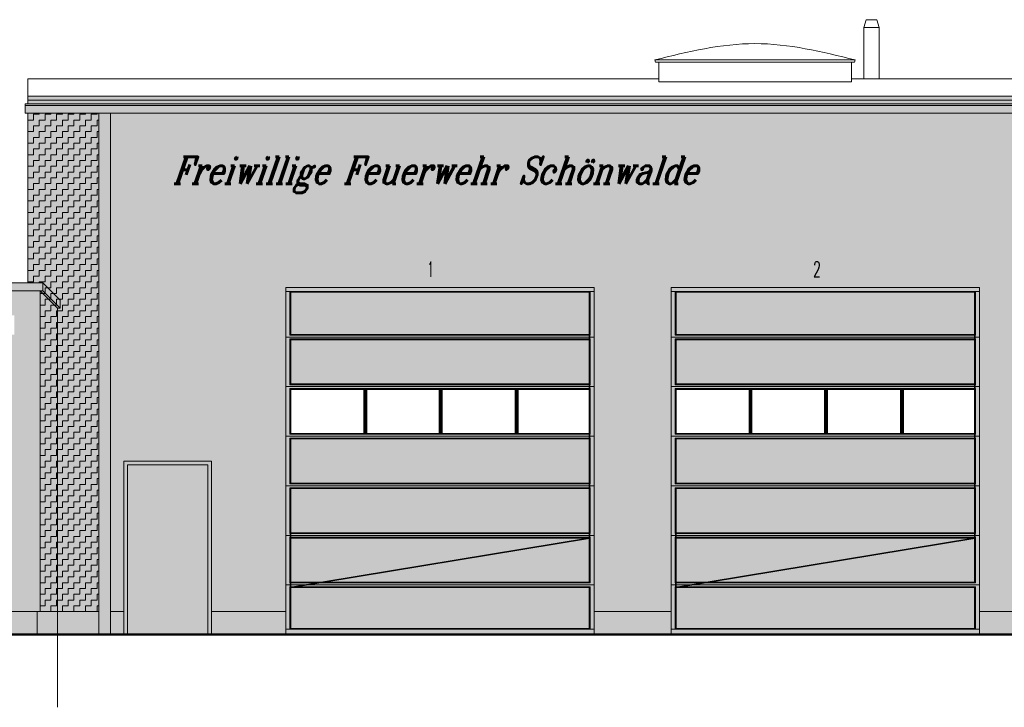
# Model space of a CAD drawing. Header units: metres. Extents: x 1169 to 1496, y -112 to 50.
# Tile 196 of 256: x 1467 to 1480, y -43 to -34. Entities that reach past the tile are written whole.
import ezdxf

# ---------------------------------------------------------------- set-up
doc = ezdxf.new("R2010")
doc.units = ezdxf.units.M
doc.header["$XCLIPFRAME"] = 2
doc.linetypes.add('AUSGEZOGEN', pattern=[0])
for name, color, linetype, lineweight in [('XR$5$Ansicht', 1, 'AUSGEZOGEN', 50), ('XR$5$Design', 4, 'AUSGEZOGEN', 13), ('XR$5$Filling', 4, 'AUSGEZOGEN', 13), ('XR$5$Muster', 4, 'AUSGEZOGEN', 13), ('XR$5$Schraffur', 4, 'AUSGEZOGEN', 13), ('XR$5$STANDARD_1', 7, 'AUSGEZOGEN', 25), ('XR$5$Wegeflächen', 4, 'AUSGEZOGEN', 13)]:
    doc.layers.add(name, color=color, linetype=linetype, lineweight=lineweight)
doc.styles.add('ROMANC', font='romanc__.ttf')
picture_1 = doc.add_image_def('image1.tif', size_in_pixel=(512, 512))
picture_2 = doc.add_image_def('image2.jpg', size_in_pixel=(510, 510))
pattern_1 = [(90, (-0.15, 0.15), (-0.075, 0.075), [0.075, -0.075]), (180, (-0.15, 0.15), (-0.075, -0.075), [0.075, -0.075])]

msp = doc.modelspace()

# ---------------------------------------------------------------- hatches: boundary and pattern name
at = {"layer": 'XR$5$Filling', "linetype": 'AUSGEZOGEN', "lineweight": 13, "transparency": 33554687}
h = msp.add_hatch(dxfattribs=at)
h.set_pattern_fill('MUSTER', color=52, scale=0.075, angle=90, style=0, pattern_type=2)
h.set_pattern_definition(pattern_1)
h.paths.add_polyline_path([(1467.5254, -35.4617), (1467.5254, -37.6635), (1467.7198, -37.6635), (1467.7198, -37.7635), (1467.6854, -37.7635), (1467.6854, -41.9227), (1468.4469, -41.9227), (1468.4469, -35.4617)], flags=0)
h = msp.add_hatch(dxfattribs=at)
h.set_pattern_fill('MUSTER', color=52, scale=0.075, angle=90, style=0, pattern_type=2)
h.set_pattern_definition(pattern_1)
h.paths.add_polyline_path([(1467.5254, -35.4617), (1467.5254, -37.6635), (1467.7198, -37.6635), (1467.7198, -37.7635), (1467.6854, -37.7635), (1467.6854, -41.9227), (1468.4469, -41.9227), (1468.4469, -35.4617)], flags=0)
h = msp.add_hatch(dxfattribs=at)
h.set_pattern_fill('MUSTER', color=52, scale=0.075, angle=90, style=0, pattern_type=2)
h.set_pattern_definition(pattern_1)
h.paths.add_polyline_path([(1470.8754, -37.7227), (1474.8754, -37.7227), (1474.8754, -41.9227), (1475.8754, -41.9227), (1475.8754, -37.7227), (1479.8754, -37.7227), (1479.8754, -41.9227), (1480.8754, -41.9227), (1480.8754, -37.7227), (1484.8754, -37.7227), (1484.8754, -41.9227), (1485.334, -41.9227), (1485.334, -35.4617), (1468.5969, -35.4617), (1468.5969, -41.9227), (1468.7704, -41.9227), (1468.7704, -39.9727), (1469.9104, -39.9727), (1469.9104, -41.9227), (1470.8754, -41.9227)], flags=0)
h = msp.add_hatch(dxfattribs=at)
h.set_pattern_fill('MUSTER', color=52, scale=0.075, angle=90, style=0, pattern_type=2)
h.set_pattern_definition(pattern_1)
h.paths.add_polyline_path([(1470.8754, -37.7227), (1474.8754, -37.7227), (1474.8754, -41.9227), (1475.8754, -41.9227), (1475.8754, -37.7227), (1479.8754, -37.7227), (1479.8754, -41.9227), (1480.8754, -41.9227), (1480.8754, -37.7227), (1484.8754, -37.7227), (1484.8754, -41.9227), (1485.334, -41.9227), (1485.334, -35.4617), (1468.5969, -35.4617), (1468.5969, -41.9227), (1468.7704, -41.9227), (1468.7704, -39.9727), (1469.9104, -39.9727), (1469.9104, -41.9227), (1470.8754, -41.9227)], flags=0)
at = {"layer": 'XR$5$Filling', "linetype": 'AUSGEZOGEN', "lineweight": 200, "transparency": 33554687}
for points in [[(1474.8152, -38.3299), (1474.8152, -37.7829), (1473.8826, -37.7829), (1473.8547, -37.7829), (1472.898, -37.7829), (1472.87, -37.7829), (1472.381, -37.7829), (1470.9356, -37.7829), (1470.9356, -38.33), (1473.8536, -38.33), (1473.8536, -38.3299)], [(1479.8152, -38.3299), (1479.8152, -37.7829), (1478.8826, -37.7829), (1478.8547, -37.7829), (1477.898, -37.7829), (1477.87, -37.7829), (1477.381, -37.7829), (1475.9356, -37.7829), (1475.9356, -38.33), (1478.8536, -38.33), (1478.8536, -38.3299)], [(1472.6612, -38.4), (1470.9356, -38.4), (1470.9356, -38.9729), (1471.8954, -38.9729), (1471.8954, -38.973), (1474.8152, -38.9728), (1474.8152, -38.4), (1473.5654, -38.4), (1473.5654, -38.3999)], [(1477.6612, -38.4), (1475.9356, -38.4), (1475.9356, -38.9729), (1476.8954, -38.9729), (1476.8954, -38.973), (1479.8152, -38.9728), (1479.8152, -38.4), (1478.5654, -38.4), (1478.5654, -38.3999)], [(1474.8152, -39.686), (1472.1638, -39.6859), (1472.382, -39.6859), (1470.9356, -39.6859), (1470.9356, -40.2589), (1471.8955, -40.2589), (1471.8955, -40.2588), (1472.6612, -40.2589), (1474.8152, -40.2589)], [(1479.8152, -39.686), (1477.1638, -39.6859), (1477.382, -39.6859), (1475.9356, -39.6859), (1475.9356, -40.2589), (1476.8955, -40.2589), (1476.8955, -40.2588), (1477.6612, -40.2589), (1479.8152, -40.2589)], [(1472.6612, -40.3289), (1470.9356, -40.3289), (1470.9356, -40.9018), (1471.8954, -40.9018), (1471.8954, -40.9019), (1472.1638, -40.9018), (1472.382, -40.9018), (1472.6612, -40.9018), (1474.8152, -40.9017), (1474.8152, -40.329)], [(1477.6612, -40.3289), (1475.9356, -40.3289), (1475.9356, -40.9018), (1476.8954, -40.9018), (1476.8954, -40.9019), (1477.1638, -40.9018), (1477.382, -40.9018), (1477.6612, -40.9018), (1479.8152, -40.9017), (1479.8152, -40.329)], [(1472.6612, -40.9718), (1470.9356, -40.9718), (1470.9356, -41.5431), (1471.8954, -41.5431), (1471.8954, -41.5431), (1474.8152, -41.543), (1474.8152, -40.9718), (1473.5654, -40.9718), (1473.5654, -40.9718)], [(1477.6612, -40.9718), (1475.9356, -40.9718), (1475.9356, -41.5431), (1476.8954, -41.5431), (1476.8954, -41.5431), (1479.8152, -41.543), (1479.8152, -40.9718), (1478.5654, -40.9718), (1478.5654, -40.9718)], [(1472.6612, -41.6131), (1470.9356, -41.6131), (1470.9356, -42.1428), (1474.8152, -42.1428), (1474.8152, -41.6131), (1473.5137, -41.6131), (1473.5137, -41.613)], [(1477.6612, -41.6131), (1475.9356, -41.6131), (1475.9356, -42.1428), (1479.8152, -42.1428), (1479.8152, -41.6131), (1478.5137, -41.6131), (1478.5137, -41.613)]]:
    msp.add_hatch(color=254, dxfattribs=at).paths.add_polyline_path(points)
at = {"layer": 'XR$5$Muster', "linetype": 'AUSGEZOGEN', "lineweight": 13, "transparency": 33554687}
for color, points in [(9, [(1467.5254, -35.239), (1467.5254, -35.3411), (1486.4054, -35.3411), (1486.4054, -35.239)]), (9, [(1467.7198, -37.7635), (1467.7198, -37.6635), (1440.551, -37.6635), (1440.551, -37.7635)]), (250, [(1467.6854, -41.9227), (1467.6454, -41.9227), (1467.6454, -42.2227), (1467.9099, -42.2227), (1467.9099, -37.988), (1467.9442, -37.988), (1467.9442, -37.8879), (1467.7198, -37.6635), (1467.7198, -37.7635), (1467.7198, -37.7635), (1467.6854, -37.7635), (1467.6854, -37.7635)]), (254, [(1468.8204, -42.2227), (1469.8604, -42.2227), (1469.8604, -40.0227), (1468.8204, -40.0227)])]:
    msp.add_hatch(color=color, dxfattribs=at).paths.add_polyline_path(points)
at = {"layer": 'XR$5$Muster', "linetype": 'AUSGEZOGEN', "lineweight": 13, "true_color": 0x383e42, "transparency": 33554687}
for points in [[(1467.5254, -35.239), (1467.5254, -35.3411), (1486.4054, -35.3411), (1486.4054, -35.239)], [(1467.7198, -37.7635), (1467.7198, -37.6635), (1440.551, -37.6635), (1440.551, -37.7635)]]:
    msp.add_hatch(color=250, dxfattribs=at).paths.add_polyline_path(points)
at = {"layer": 'XR$5$Muster', "linetype": 'AUSGEZOGEN', "lineweight": 25, "true_color": 0x383e42, "transparency": 33554687}
for points in [[(1467.4904, -35.4617), (1486.4404, -35.4617), (1486.4404, -35.3411), (1467.4904, -35.3411)], [(1440.551, -37.7635), (1467.7198, -37.7635), (1467.7198, -37.6635), (1440.551, -37.6635)], [(1468.7704, -42.2227), (1469.9104, -42.2227), (1469.9104, -39.9727), (1468.7704, -39.9727)], [(1467.6454, -41.9227), (1467.6454, -42.2227), (1468.4469, -42.2227), (1468.4469, -41.9227)], [(1468.7704, -41.9227), (1468.5969, -41.9227), (1468.5969, -42.2227), (1468.7704, -42.2227)], [(1470.8754, -42.2227), (1470.8754, -41.9227), (1469.9104, -41.9227), (1469.9104, -42.2227)], [(1474.8754, -42.2227), (1475.8754, -42.2227), (1475.8754, -41.9227), (1474.8754, -41.9227)], [(1480.8754, -42.2227), (1480.8754, -41.9227), (1479.8754, -41.9227), (1479.8754, -42.2227)]]:
    msp.add_hatch(color=250, dxfattribs=at).paths.add_polyline_path(points)
at = {"layer": 'XR$5$Muster', "linetype": 'AUSGEZOGEN', "lineweight": 25, "true_color": 0x7d7a7d, "transparency": 33554687}
for points in [[(1467.5254, -37.6635), (1467.7198, -37.6635), (1467.7198, -37.7635), (1467.7198, -37.7635), (1467.6854, -37.7635), (1467.6854, -37.7635), (1467.6854, -41.9227), (1468.4469, -41.9227), (1468.4469, -35.4617), (1467.5254, -35.4617)], [(1470.8754, -41.9227), (1470.8754, -37.7227), (1474.8754, -37.7227), (1474.8754, -41.9227), (1475.8754, -41.9227), (1475.8754, -37.7227), (1479.8754, -37.7227), (1479.8754, -41.9227), (1480.8754, -41.9227), (1480.8754, -37.7227), (1484.8754, -37.7227), (1484.8754, -41.9227), (1485.334, -41.9227), (1485.334, -35.4617), (1468.5969, -35.4617), (1468.5969, -41.9227), (1468.7704, -41.9227), (1468.7704, -39.9727), (1469.9104, -39.9727), (1469.9104, -41.9227)]]:
    msp.add_hatch(color=8, dxfattribs=at).paths.add_polyline_path(points)
at = {"layer": 'XR$5$Muster', "linetype": 'AUSGEZOGEN', "lineweight": 13, "transparency": 33554687}
h = msp.add_hatch(color=7, dxfattribs=at)
h.set_gradient(color1=(199, 199, 199), color2=(48, 48, 48), one_color=1, name='INVCYLINDER')
h.paths.add_polyline_path([(1468.4469, -42.2227), (1468.5969, -42.2227), (1468.5969, -35.4617), (1468.4469, -35.4617)], flags=0)
h = msp.add_hatch(color=7, dxfattribs=at)
h.set_gradient(color1=(199, 199, 199), color2=(48, 48, 48), one_color=1, name='INVCYLINDER')
h.paths.add_polyline_path([(1468.4469, -42.2227), (1468.5969, -42.2227), (1468.5969, -35.4617), (1468.4469, -35.4617)], flags=0)
at = {"layer": 'XR$5$Muster', "linetype": 'AUSGEZOGEN', "lineweight": 25, "true_color": 0xe1d7c9, "transparency": 33554687}
h = msp.add_hatch(color=254, dxfattribs=at)
h.paths.add_polyline_path([(1465.8204, -41.9227), (1465.8204, -39.9727), (1460.3204, -39.9727), (1460.3204, -39.4227), (1466.9504, -39.4227), (1466.9504, -41.9227), (1467.126, -41.9227), (1467.126, -38.3335), (1467.051, -38.3335), (1467.051, -38.0835), (1467.351, -38.0835), (1467.351, -38.3335), (1467.276, -38.3335), (1467.276, -41.9227), (1467.6854, -41.9227), (1467.6854, -37.7635), (1440.5854, -37.7635), (1440.5854, -41.9227), (1440.9949, -41.9227), (1440.9949, -38.3335), (1440.9199, -38.3335), (1440.9199, -38.0835), (1441.2199, -38.0835), (1441.2199, -38.3335), (1441.1449, -38.3335), (1441.1449, -41.9227), (1454.2984, -41.9227), (1454.2984, -38.3335), (1454.2234, -38.3335), (1454.2234, -38.0835), (1454.5234, -38.0835), (1454.5234, -38.3335), (1454.4484, -38.3335), (1454.4484, -41.9227), (1455.4354, -41.9227), (1455.4354, -39.2877), (1458.9604, -39.2877), (1458.9604, -41.9227)])
h.paths.add_polyline_path([(1446.1954, -41.2227), (1446.1954, -39.9627), (1447.4504, -39.9627), (1447.4504, -41.2227)], flags=16)
h.paths.add_polyline_path([(1449.3254, -39.9627), (1449.3254, -41.2227), (1448.0704, -41.2227), (1448.0704, -39.9627)], flags=16)
h.paths.add_polyline_path([(1452.2004, -39.9627), (1452.2004, -41.2227), (1450.9454, -41.2227), (1450.9454, -39.9627)], flags=16)
h.paths.add_polyline_path([(1454.0754, -39.9627), (1454.0754, -41.2227), (1452.8204, -41.2227), (1452.8204, -39.9627)], flags=16)
h.paths.add_polyline_path([(1444.5754, -39.4227), (1444.5754, -39.9727), (1441.9454, -39.9727), (1441.9454, -39.4227)], flags=16)
at = {"layer": 'XR$5$Muster', "linetype": 'AUSGEZOGEN', "lineweight": 25, "true_color": 0x383e42, "transparency": 33554687}
h = msp.add_hatch(color=250, dxfattribs=at)
h.paths.add_polyline_path([(1474.8754, -42.2227), (1474.8754, -37.7227), (1470.8754, -37.7227), (1470.8754, -42.2227)])
h.paths.add_polyline_path([(1470.9254, -37.7727), (1474.8254, -37.7727), (1474.8254, -38.3401), (1470.9254, -38.3401)], flags=16)
h.paths.add_polyline_path([(1474.8254, -38.9831), (1470.9254, -38.9831), (1470.9254, -38.3898), (1474.8254, -38.3898)], flags=16)
h.paths.add_polyline_path([(1470.9254, -39.0328), (1474.8254, -39.0328), (1474.8254, -39.6261), (1470.9254, -39.6261)], flags=16)
h.paths.add_polyline_path([(1474.8254, -41.6029), (1474.8254, -42.153), (1470.9254, -42.153), (1470.9254, -41.6029)], flags=16)
h.paths.add_polyline_path([(1470.9254, -41.5532), (1470.9254, -40.9617), (1474.8254, -40.9617), (1474.8254, -41.5532)], flags=16)
h.paths.add_polyline_path([(1474.8254, -40.912), (1470.9254, -40.912), (1470.9254, -40.3187), (1474.8254, -40.3187)], flags=16)
h.paths.add_polyline_path([(1474.8254, -40.269), (1470.9254, -40.269), (1470.9254, -39.6757), (1474.8254, -39.6757)], flags=16)
h = msp.add_hatch(color=250, dxfattribs=at)
h.paths.add_polyline_path([(1479.8754, -42.2227), (1479.8754, -37.7227), (1475.8754, -37.7227), (1475.8754, -42.2227)])
h.paths.add_polyline_path([(1475.9254, -37.7727), (1479.8254, -37.7727), (1479.8254, -38.3401), (1475.9254, -38.3401)], flags=16)
h.paths.add_polyline_path([(1479.8254, -38.9831), (1475.9254, -38.9831), (1475.9254, -38.3898), (1479.8254, -38.3898)], flags=16)
h.paths.add_polyline_path([(1475.9254, -39.0328), (1479.8254, -39.0328), (1479.8254, -39.6261), (1475.9254, -39.6261)], flags=16)
h.paths.add_polyline_path([(1479.8254, -41.6029), (1479.8254, -42.153), (1475.9254, -42.153), (1475.9254, -41.6029)], flags=16)
h.paths.add_polyline_path([(1475.9254, -41.5532), (1475.9254, -40.9617), (1479.8254, -40.9617), (1479.8254, -41.5532)], flags=16)
h.paths.add_polyline_path([(1479.8254, -40.912), (1475.9254, -40.912), (1475.9254, -40.3187), (1479.8254, -40.3187)], flags=16)
h.paths.add_polyline_path([(1479.8254, -40.269), (1475.9254, -40.269), (1475.9254, -39.6757), (1479.8254, -39.6757)], flags=16)
at = {"layer": 'XR$5$Muster', "linetype": 'AUSGEZOGEN', "lineweight": 25, "true_color": 0xa48f7a, "transparency": 33554687}
msp.add_hatch(color=252, dxfattribs=at).paths.add_polyline_path([(1467.6454, -42.2227), (1467.6454, -41.9227), (1467.276, -41.9227), (1467.276, -42.2227)])

# ---------------------------------------------------------------- linework, layer by layer
at = {"layer": 'XR$5$Ansicht', "color": 4, "linetype": 'AUSGEZOGEN', "lineweight": 13, "transparency": 33554687}
for p, q in [((1478.4036, -34.2492), (1478.3736, -34.3492)), ((1478.5736, -34.3492), (1478.3736, -34.3492)), ((1478.3736, -35.0168), (1478.3736, -34.3492)), ((1478.5436, -34.2492), (1478.4036, -34.2492)), ((1478.5436, -34.2492), (1478.5736, -34.3492)), ((1478.5736, -35.0168), (1478.5736, -34.3492)), ((1475.6632, -34.7709), (1475.6703, -34.8)), ((1478.2605, -34.7709), (1475.6632, -34.7709)), ((1478.2533, -34.8), (1475.6703, -34.8)), ((1475.7154, -34.8), (1475.7154, -35.0547)), ((1478.2154, -34.8), (1478.2154, -35.0547)), ((1478.2605, -34.7708), (1478.2534, -34.8)), ((1475.7154, -35.0168), (1467.5254, -35.0168)), ((1467.5254, -35.0168), (1467.5254, -35.3411)), ((1475.7154, -35.0168), (1467.5254, -35.0168)), ((1478.2154, -35.0547), (1475.7154, -35.0547)), ((1486.4054, -35.0168), (1478.2154, -35.0168)), ((1486.4054, -35.239), (1467.5254, -35.239)), ((1486.4404, -35.3411), (1467.4904, -35.3411)), ((1467.4904, -35.3411), (1467.4904, -35.4617)), ((1486.4404, -35.3622), (1467.4904, -35.3622)), ((1486.4054, -35.2918), (1467.5254, -35.2918)), ((1486.4404, -35.4617), (1467.4904, -35.4617)), ((1467.5254, -35.4617), (1467.5254, -37.6635)), ((1468.4469, -42.2227), (1468.4469, -35.4617)), ((1468.5969, -42.2227), (1468.5969, -35.4617)), ((1467.7198, -37.6635), (1440.551, -37.6635)), ((1467.7198, -37.6635), (1467.7198, -37.7635)), ((1440.551, -37.7635), (1467.7198, -37.7635)), ((1467.6854, -41.9227), (1467.6854, -37.7635)), ((1474.8754, -37.7227), (1470.8754, -37.7227)), ((1470.8754, -37.7227), (1470.8754, -42.2227)), ((1474.8754, -37.7227), (1474.8754, -42.2227)), ((1479.8754, -37.7227), (1475.8754, -37.7227)), ((1475.8754, -37.7227), (1475.8754, -42.2227)), ((1479.8754, -37.7227), (1479.8754, -42.2227)), ((1468.7704, -42.2227), (1468.7704, -39.9727)), ((1468.7704, -39.9727), (1469.9104, -39.9727)), ((1469.9104, -42.2227), (1469.9104, -39.9727)), ((1468.8204, -42.2227), (1468.8204, -40.0227)), ((1468.8204, -40.0227), (1469.8604, -40.0227)), ((1469.8604, -42.2227), (1469.8604, -40.0227)), ((1467.6854, -41.9227), (1467.276, -41.9227)), ((1467.6454, -41.9227), (1467.6454, -42.2227)), ((1467.6854, -41.9227), (1468.4469, -41.9227)), ((1468.5969, -41.9227), (1468.7704, -41.9227)), ((1469.9104, -41.9227), (1470.8754, -41.9227)), ((1474.8754, -41.9227), (1475.8754, -41.9227)), ((1479.8754, -41.9227), (1480.8754, -41.9227))]:
    msp.add_line(p, q, dxfattribs=at)
at = {"layer": 'XR$5$Ansicht', "color": 35, "linetype": 'AUSGEZOGEN', "lineweight": 13, "transparency": 33554687}
for p, q in [((1467.7198, -37.6635), (1467.9442, -37.8879)), ((1467.6854, -37.7635), (1467.9099, -37.988)), ((1467.7198, -37.7635), (1467.9442, -37.988)), ((1467.9442, -37.988), (1467.9442, -37.8879)), ((1467.9099, -37.988), (1467.9442, -37.988)), ((1467.9099, -37.988), (1467.9099, -43.166))]:
    msp.add_line(p, q, dxfattribs=at)
at = {"layer": 'XR$5$Ansicht', "color": 4, "linetype": 'AUSGEZOGEN', "lineweight": 13, "transparency": 33554687}
for points, start_tangent, end_tangent in [([(1475.6632, -34.7709), (1476.9618, -34.5592), (1478.2605, -34.7708)], (0.9869731, 0.2412877), (0.9869887, -0.2412245)), ([(1475.6703, -34.8), (1475.6705, -34.8)], (0.9713677, 0.237581), (0.9713595, 0.2376147))]:
    msp.add_spline(points, degree=3, dxfattribs=dict(at, start_tangent=start_tangent, end_tangent=end_tangent))
at = {"layer": 'XR$5$Schraffur', "color": 1, "linetype": 'AUSGEZOGEN', "lineweight": 13, "transparency": 33554687}
for p, q in [((1472.382, -37.7727), (1470.8754, -37.7727)), ((1470.9356, -37.7829), (1470.9254, -37.7727)), ((1470.9254, -37.7727), (1470.9254, -38.3401)), ((1470.9356, -37.7829), (1470.9356, -38.33)), ((1474.8152, -37.7829), (1470.9356, -37.7829)), ((1474.8754, -37.7727), (1472.382, -37.7727)), ((1472.869, -37.7829), (1472.382, -37.7829)), ((1473.8536, -37.7829), (1472.899, -37.7829)), ((1474.8152, -37.7829), (1473.8836, -37.7829)), ((1474.8152, -37.7829), (1474.8254, -37.7727)), ((1474.8152, -38.33), (1474.8152, -37.7829)), ((1474.8254, -37.7727), (1474.8254, -38.3401)), ((1477.382, -37.7727), (1475.8754, -37.7727)), ((1475.9356, -37.7829), (1475.9254, -37.7727)), ((1475.9254, -37.7727), (1475.9254, -38.3401)), ((1475.9356, -37.7829), (1475.9356, -38.33)), ((1479.8152, -37.7829), (1475.9356, -37.7829)), ((1479.8754, -37.7727), (1477.382, -37.7727)), ((1477.869, -37.7829), (1477.382, -37.7829)), ((1478.8536, -37.7829), (1477.899, -37.7829)), ((1479.8152, -37.7829), (1478.8836, -37.7829)), ((1479.8152, -37.7829), (1479.8254, -37.7727)), ((1479.8152, -38.33), (1479.8152, -37.7829)), ((1479.8254, -37.7727), (1479.8254, -38.3401)), ((1470.9356, -38.33), (1470.9254, -38.3401)), ((1474.8152, -38.33), (1470.9356, -38.33)), ((1472.869, -38.33), (1471.9189, -38.33)), ((1472.382, -38.33), (1472.1772, -38.33)), ((1472.869, -38.33), (1472.382, -38.33)), ((1473.8536, -38.3299), (1472.899, -38.33)), ((1473.4837, -38.33), (1472.899, -38.33)), ((1473.8536, -38.33), (1473.5654, -38.33)), ((1474.8152, -38.3299), (1473.8836, -38.3299)), ((1474.8153, -38.33), (1473.8836, -38.33)), ((1474.8152, -38.3299), (1474.8254, -38.3401)), ((1475.9356, -38.33), (1475.9254, -38.3401)), ((1479.8152, -38.33), (1475.9356, -38.33)), ((1477.869, -38.33), (1476.9189, -38.33)), ((1477.382, -38.33), (1477.1772, -38.33)), ((1477.869, -38.33), (1477.382, -38.33)), ((1478.8536, -38.3299), (1477.899, -38.33)), ((1478.4837, -38.33), (1477.899, -38.33)), ((1478.8536, -38.33), (1478.5654, -38.33)), ((1479.8152, -38.3299), (1478.8836, -38.3299)), ((1479.8153, -38.33), (1478.8836, -38.33)), ((1479.8152, -38.3299), (1479.8254, -38.3401)), ((1470.8754, -38.365), (1472.382, -38.365)), ((1470.9254, -38.3401), (1472.382, -38.3401)), ((1470.9356, -38.4), (1470.9254, -38.3898)), ((1470.9254, -38.3898), (1472.382, -38.3898)), ((1470.9254, -38.3898), (1470.9254, -38.8469)), ((1470.9254, -38.3898), (1470.9254, -38.6069)), ((1470.9356, -38.4), (1470.9356, -38.5967)), ((1471.8955, -38.4), (1470.9356, -38.4)), ((1470.9356, -38.4), (1470.9356, -38.9729)), ((1474.8154, -38.3999), (1471.8954, -38.4)), ((1472.382, -38.4), (1472.1772, -38.4)), ((1472.382, -38.3401), (1474.8254, -38.3401)), ((1472.382, -38.365), (1474.8754, -38.365)), ((1472.382, -38.3898), (1474.8254, -38.3898)), ((1473.4837, -38.4), (1472.382, -38.4)), ((1474.8153, -38.4), (1473.5654, -38.4)), ((1474.8152, -38.4), (1474.8254, -38.3898)), ((1474.8152, -38.5967), (1474.8152, -38.3999)), ((1474.8152, -38.9729), (1474.8152, -38.4)), ((1474.8254, -38.3898), (1474.8254, -38.8469)), ((1474.8254, -38.3898), (1474.8254, -38.6069)), ((1475.8754, -38.365), (1477.382, -38.365)), ((1475.9254, -38.3401), (1477.382, -38.3401)), ((1475.9356, -38.4), (1475.9254, -38.3898)), ((1475.9254, -38.3898), (1477.382, -38.3898)), ((1475.9254, -38.3898), (1475.9254, -38.8469)), ((1475.9254, -38.3898), (1475.9254, -38.6069)), ((1475.9356, -38.4), (1475.9356, -38.5967)), ((1476.8955, -38.4), (1475.9356, -38.4)), ((1475.9356, -38.4), (1475.9356, -38.9729)), ((1479.8154, -38.3999), (1476.8954, -38.4)), ((1477.382, -38.4), (1477.1772, -38.4)), ((1477.382, -38.3401), (1479.8254, -38.3401)), ((1477.382, -38.365), (1479.8754, -38.365)), ((1477.382, -38.3898), (1479.8254, -38.3898)), ((1478.4837, -38.4), (1477.382, -38.4)), ((1479.8153, -38.4), (1478.5654, -38.4)), ((1479.8152, -38.4), (1479.8254, -38.3898)), ((1479.8152, -38.5967), (1479.8152, -38.3999)), ((1479.8152, -38.9729), (1479.8152, -38.4)), ((1479.8254, -38.3898), (1479.8254, -38.8469)), ((1479.8254, -38.3898), (1479.8254, -38.6069)), ((1470.9254, -38.6566), (1470.9254, -38.9831)), ((1474.8254, -38.6566), (1474.8254, -38.9831)), ((1475.9254, -38.6566), (1475.9254, -38.9831)), ((1479.8254, -38.6566), (1479.8254, -38.9831)), ((1470.8754, -39.0079), (1472.1772, -39.0079)), ((1470.9356, -38.9729), (1470.9254, -38.9831)), ((1470.9254, -38.9831), (1472.1772, -38.9831)), ((1470.9356, -39.043), (1470.9254, -39.0328)), ((1470.9254, -39.0328), (1472.1772, -39.0328)), ((1470.9254, -39.0328), (1470.9254, -39.6261)), ((1471.8954, -38.9729), (1470.9356, -38.9729)), ((1470.9356, -39.0429), (1470.9356, -39.6159)), ((1471.8889, -39.0429), (1470.9356, -39.0429)), ((1471.8889, -39.043), (1471.8889, -39.6159)), ((1474.8153, -38.9728), (1471.8954, -38.973)), ((1471.8991, -39.0328), (1471.8991, -39.6261)), ((1471.9087, -39.0328), (1471.9087, -39.6261)), ((1472.869, -39.0429), (1471.9189, -39.043)), ((1471.9189, -39.043), (1471.9189, -39.6159)), ((1473.4837, -38.9729), (1472.1772, -38.9729)), ((1472.1772, -38.9831), (1474.8254, -38.9831)), ((1472.1772, -39.0079), (1474.8754, -39.0079)), ((1472.1772, -39.0328), (1474.8254, -39.0328)), ((1472.869, -39.0429), (1472.1772, -39.0429)), ((1472.869, -39.0429), (1472.869, -39.6159)), ((1472.8792, -39.0328), (1472.8792, -39.6261)), ((1472.8888, -39.0328), (1472.8888, -39.6261)), ((1472.899, -39.0429), (1472.899, -39.6159)), ((1473.4837, -39.0429), (1472.899, -39.0429)), ((1473.8536, -39.0429), (1472.899, -39.0429)), ((1474.8154, -38.9729), (1473.5137, -38.9729)), ((1473.8536, -39.0429), (1473.5137, -39.0429)), ((1473.8536, -39.0429), (1473.8536, -39.6159)), ((1473.8638, -39.0328), (1473.8638, -39.6261)), ((1473.8734, -39.0328), (1473.8734, -39.6261)), ((1474.8152, -39.0428), (1473.8836, -39.0429)), ((1473.8836, -39.0429), (1473.8836, -39.6159)), ((1474.8153, -39.0429), (1473.8836, -39.0429)), ((1474.8152, -38.9728), (1474.8254, -38.983)), ((1474.8152, -39.043), (1474.8254, -39.0328)), ((1474.8152, -39.6159), (1474.8152, -39.0428)), ((1474.8254, -39.0328), (1474.8254, -39.6261)), ((1475.8754, -39.0079), (1477.1772, -39.0079)), ((1475.9356, -38.9729), (1475.9254, -38.9831)), ((1475.9254, -38.9831), (1477.1772, -38.9831)), ((1475.9356, -39.043), (1475.9254, -39.0328)), ((1475.9254, -39.0328), (1477.1772, -39.0328)), ((1475.9254, -39.0328), (1475.9254, -39.6261)), ((1476.8954, -38.9729), (1475.9356, -38.9729)), ((1475.9356, -39.0429), (1475.9356, -39.6159)), ((1476.8889, -39.0429), (1475.9356, -39.0429)), ((1476.8889, -39.043), (1476.8889, -39.6159)), ((1479.8153, -38.9728), (1476.8954, -38.973)), ((1476.8991, -39.0328), (1476.8991, -39.6261)), ((1476.9087, -39.0328), (1476.9087, -39.6261)), ((1477.869, -39.0429), (1476.9189, -39.043)), ((1476.9189, -39.043), (1476.9189, -39.6159)), ((1478.4837, -38.9729), (1477.1772, -38.9729)), ((1477.1772, -38.9831), (1479.8254, -38.9831)), ((1477.1772, -39.0079), (1479.8754, -39.0079)), ((1477.1772, -39.0328), (1479.8254, -39.0328)), ((1477.869, -39.0429), (1477.1772, -39.0429)), ((1477.869, -39.0429), (1477.869, -39.6159)), ((1477.8792, -39.0328), (1477.8792, -39.6261)), ((1477.8888, -39.0328), (1477.8888, -39.6261)), ((1477.899, -39.0429), (1477.899, -39.6159)), ((1478.4837, -39.0429), (1477.899, -39.0429)), ((1478.8536, -39.0429), (1477.899, -39.0429)), ((1479.8154, -38.9729), (1478.5137, -38.9729)), ((1478.8536, -39.0429), (1478.5137, -39.0429)), ((1478.8536, -39.0429), (1478.8536, -39.6159)), ((1478.8638, -39.0328), (1478.8638, -39.6261)), ((1478.8734, -39.0328), (1478.8734, -39.6261)), ((1479.8152, -39.0428), (1478.8836, -39.0429)), ((1478.8836, -39.0429), (1478.8836, -39.6159)), ((1479.8153, -39.0429), (1478.8836, -39.0429)), ((1479.8152, -38.9728), (1479.8254, -38.983)), ((1479.8152, -39.043), (1479.8254, -39.0328)), ((1479.8152, -39.6159), (1479.8152, -39.0428)), ((1479.8254, -39.0328), (1479.8254, -39.6261)), ((1470.9254, -39.4306), (1470.9254, -39.6209)), ((1470.9356, -39.4407), (1470.9356, -39.6107)), ((1474.8152, -39.6107), (1474.8152, -39.4407)), ((1474.8152, -39.616), (1474.8152, -39.4408)), ((1474.8254, -39.4306), (1474.8254, -39.6209)), ((1475.9254, -39.4306), (1475.9254, -39.6209)), ((1475.9356, -39.4407), (1475.9356, -39.6107)), ((1479.8152, -39.6107), (1479.8152, -39.4407)), ((1479.8152, -39.616), (1479.8152, -39.4408)), ((1479.8254, -39.4306), (1479.8254, -39.6209)), ((1470.9254, -39.5106), (1470.9254, -39.6261)), ((1470.9356, -39.5207), (1470.9356, -39.6159)), ((1474.8254, -39.5106), (1474.8254, -39.6261)), ((1475.9254, -39.5106), (1475.9254, -39.6261)), ((1475.9356, -39.5207), (1475.9356, -39.6159)), ((1479.8254, -39.5106), (1479.8254, -39.6261)), ((1470.8754, -39.6509), (1472.382, -39.6509)), ((1470.9356, -39.6159), (1470.9254, -39.6261)), ((1470.9254, -39.6261), (1472.382, -39.6261)), ((1470.9356, -39.6859), (1470.9254, -39.6757)), ((1470.9254, -39.6757), (1472.382, -39.6757)), ((1470.9254, -39.6757), (1470.9254, -40.269)), ((1471.8889, -39.6159), (1470.9356, -39.6159)), ((1471.8954, -39.6859), (1470.9356, -39.6859)), ((1470.9356, -39.6859), (1470.9356, -40.2589)), ((1474.8152, -39.686), (1471.8954, -39.6859)), ((1472.869, -39.6159), (1471.9189, -39.6159)), ((1472.382, -39.6159), (1472.1772, -39.6159)), ((1472.382, -39.6859), (1472.1772, -39.6859)), ((1472.869, -39.6159), (1472.382, -39.6159)), ((1472.382, -39.6261), (1474.8254, -39.6261)), ((1472.382, -39.6509), (1474.8754, -39.6509)), ((1472.382, -39.6757), (1474.8254, -39.6757)), ((1473.4837, -39.6859), (1472.382, -39.6859)), ((1473.4837, -39.6159), (1472.8989, -39.6159)), ((1473.8537, -39.616), (1472.8989, -39.6159)), ((1473.8536, -39.6159), (1473.5654, -39.6159)), ((1474.8153, -39.6859), (1473.5654, -39.6859)), ((1474.8154, -39.616), (1473.8835, -39.616)), ((1474.8153, -39.6159), (1473.8836, -39.6159)), ((1474.8152, -39.6159), (1474.8254, -39.6261)), ((1474.8152, -39.6859), (1474.8254, -39.6757)), ((1474.8152, -40.2589), (1474.8152, -39.6859)), ((1474.8254, -39.6757), (1474.8254, -40.269)), ((1475.8754, -39.6509), (1477.382, -39.6509)), ((1475.9356, -39.6159), (1475.9254, -39.6261)), ((1475.9254, -39.6261), (1477.382, -39.6261)), ((1475.9356, -39.6859), (1475.9254, -39.6757)), ((1475.9254, -39.6757), (1477.382, -39.6757)), ((1475.9254, -39.6757), (1475.9254, -40.269)), ((1476.8889, -39.6159), (1475.9356, -39.6159)), ((1476.8954, -39.6859), (1475.9356, -39.6859)), ((1475.9356, -39.6859), (1475.9356, -40.2589)), ((1479.8152, -39.686), (1476.8954, -39.6859)), ((1477.869, -39.6159), (1476.9189, -39.6159)), ((1477.382, -39.6159), (1477.1772, -39.6159)), ((1477.382, -39.6859), (1477.1772, -39.6859)), ((1477.869, -39.6159), (1477.382, -39.6159)), ((1477.382, -39.6261), (1479.8254, -39.6261)), ((1477.382, -39.6509), (1479.8754, -39.6509)), ((1477.382, -39.6757), (1479.8254, -39.6757)), ((1478.4837, -39.6859), (1477.382, -39.6859)), ((1478.4837, -39.6159), (1477.8989, -39.6159)), ((1478.8537, -39.616), (1477.8989, -39.6159)), ((1478.8536, -39.6159), (1478.5654, -39.6159)), ((1479.8153, -39.6859), (1478.5654, -39.6859)), ((1479.8154, -39.616), (1478.8835, -39.616)), ((1479.8153, -39.6159), (1478.8836, -39.6159)), ((1479.8152, -39.6159), (1479.8254, -39.6261)), ((1479.8152, -39.6859), (1479.8254, -39.6757)), ((1479.8152, -40.2589), (1479.8152, -39.6859)), ((1479.8254, -39.6757), (1479.8254, -40.269)), ((1470.8754, -40.2939), (1472.1772, -40.2939)), ((1470.9356, -40.2588), (1470.9254, -40.269)), ((1470.9254, -40.269), (1472.1772, -40.269)), ((1470.9356, -40.3289), (1470.9254, -40.3187)), ((1470.9254, -40.3187), (1472.1772, -40.3187)), ((1470.9254, -40.3187), (1470.9254, -40.912)), ((1471.8955, -40.2589), (1470.9356, -40.2589)), ((1471.8954, -40.3289), (1470.9356, -40.3289)), ((1470.9356, -40.3289), (1470.9356, -40.9018)), ((1474.8152, -40.259), (1471.8954, -40.2588)), ((1474.8153, -40.329), (1471.8954, -40.3288)), ((1473.4837, -40.2589), (1472.1772, -40.2589)), ((1472.1772, -40.269), (1474.8254, -40.269)), ((1472.1772, -40.2939), (1474.8754, -40.2939)), ((1472.1772, -40.3187), (1474.8254, -40.3187)), ((1473.4837, -40.3289), (1472.1772, -40.3289)), ((1474.8153, -40.2589), (1473.5137, -40.2589)), ((1474.8154, -40.3289), (1473.5137, -40.3289)), ((1474.8152, -40.2588), (1474.8254, -40.269)), ((1474.8152, -40.329), (1474.8254, -40.3188)), ((1474.8152, -40.9018), (1474.8152, -40.3289)), ((1474.8254, -40.3187), (1474.8254, -40.912)), ((1475.8754, -40.2939), (1477.1772, -40.2939)), ((1475.9356, -40.2588), (1475.9254, -40.269)), ((1475.9254, -40.269), (1477.1772, -40.269)), ((1475.9356, -40.3289), (1475.9254, -40.3187)), ((1475.9254, -40.3187), (1477.1772, -40.3187)), ((1475.9254, -40.3187), (1475.9254, -40.912)), ((1476.8955, -40.2589), (1475.9356, -40.2589)), ((1476.8954, -40.3289), (1475.9356, -40.3289)), ((1475.9356, -40.3289), (1475.9356, -40.9018)), ((1479.8152, -40.259), (1476.8954, -40.2588)), ((1479.8153, -40.329), (1476.8954, -40.3288)), ((1478.4837, -40.2589), (1477.1772, -40.2589)), ((1477.1772, -40.269), (1479.8254, -40.269)), ((1477.1772, -40.2939), (1479.8754, -40.2939)), ((1477.1772, -40.3187), (1479.8254, -40.3187)), ((1478.4837, -40.3289), (1477.1772, -40.3289)), ((1479.8153, -40.2589), (1478.5137, -40.2589)), ((1479.8154, -40.3289), (1478.5137, -40.3289)), ((1479.8152, -40.2588), (1479.8254, -40.269)), ((1479.8152, -40.329), (1479.8254, -40.3188)), ((1479.8152, -40.9018), (1479.8152, -40.3289)), ((1479.8254, -40.3187), (1479.8254, -40.912)), ((1470.8754, -40.9368), (1472.382, -40.9368)), ((1470.9356, -40.9018), (1470.9254, -40.912)), ((1470.9254, -40.912), (1472.382, -40.912)), ((1470.9356, -40.9719), (1470.9254, -40.9617)), ((1470.9254, -40.9617), (1472.382, -40.9617)), ((1470.9254, -40.9617), (1470.9254, -41.0889)), ((1470.9254, -40.9617), (1470.9254, -41.5532)), ((1471.8954, -40.9018), (1470.9356, -40.9018)), ((1471.8955, -40.9718), (1470.9356, -40.9718)), ((1470.9356, -40.9718), (1470.9356, -41.0787)), ((1470.9356, -40.9718), (1470.9356, -41.5431)), ((1474.8152, -40.9017), (1471.8954, -40.9019)), ((1474.8154, -40.9717), (1471.8954, -40.9719)), ((1472.382, -40.9018), (1472.1772, -40.9018)), ((1472.382, -40.9718), (1472.1772, -40.9718)), ((1473.4837, -40.9018), (1472.382, -40.9018)), ((1472.382, -40.912), (1474.8254, -40.912)), ((1472.382, -40.9368), (1474.8754, -40.9368)), ((1472.382, -40.9617), (1474.8254, -40.9617)), ((1473.4837, -40.9718), (1472.382, -40.9718)), ((1474.8153, -40.9018), (1473.5654, -40.9018)), ((1474.8153, -40.9718), (1473.5654, -40.9718)), ((1474.8152, -40.9018), (1474.8254, -40.912)), ((1474.8152, -40.9719), (1474.8254, -40.9617)), ((1474.8152, -41.0788), (1474.8152, -40.9717)), ((1474.8152, -41.5431), (1474.8152, -40.9717)), ((1474.8254, -40.9617), (1474.8254, -41.0889)), ((1474.8254, -40.9617), (1474.8254, -41.5532)), ((1475.8754, -40.9368), (1477.382, -40.9368)), ((1475.9356, -40.9018), (1475.9254, -40.912)), ((1475.9254, -40.912), (1477.382, -40.912)), ((1475.9356, -40.9719), (1475.9254, -40.9617)), ((1475.9254, -40.9617), (1477.382, -40.9617)), ((1475.9254, -40.9617), (1475.9254, -41.0889)), ((1475.9254, -40.9617), (1475.9254, -41.5532)), ((1476.8954, -40.9018), (1475.9356, -40.9018)), ((1476.8955, -40.9718), (1475.9356, -40.9718)), ((1475.9356, -40.9718), (1475.9356, -41.0787)), ((1475.9356, -40.9718), (1475.9356, -41.5431)), ((1479.8152, -40.9017), (1476.8954, -40.9019)), ((1479.8154, -40.9717), (1476.8954, -40.9719)), ((1477.382, -40.9018), (1477.1772, -40.9018)), ((1477.382, -40.9718), (1477.1772, -40.9718)), ((1478.4837, -40.9018), (1477.382, -40.9018)), ((1477.382, -40.912), (1479.8254, -40.912)), ((1477.382, -40.9368), (1479.8754, -40.9368)), ((1477.382, -40.9617), (1479.8254, -40.9617)), ((1478.4837, -40.9718), (1477.382, -40.9718)), ((1479.8153, -40.9018), (1478.5654, -40.9018)), ((1479.8153, -40.9718), (1478.5654, -40.9718)), ((1479.8152, -40.9018), (1479.8254, -40.912)), ((1479.8152, -40.9719), (1479.8254, -40.9617)), ((1479.8152, -41.0788), (1479.8152, -40.9717)), ((1479.8152, -41.5431), (1479.8152, -40.9717)), ((1479.8254, -40.9617), (1479.8254, -41.0889)), ((1479.8254, -40.9617), (1479.8254, -41.5532)), ((1470.8754, -41.5781), (1472.1772, -41.5781)), ((1470.9356, -41.5431), (1470.9254, -41.5532)), ((1470.9254, -41.5532), (1472.1772, -41.5532)), ((1470.9356, -41.6131), (1470.9254, -41.6029)), ((1470.9254, -41.6029), (1472.1772, -41.6029)), ((1470.9254, -41.6029), (1470.9254, -42.153)), ((1471.8954, -41.5431), (1470.9356, -41.5431)), ((1471.8955, -41.6131), (1470.9356, -41.6131)), ((1470.9356, -41.6131), (1470.9356, -42.1428)), ((1474.8153, -41.543), (1471.8954, -41.5431)), ((1474.8152, -41.613), (1471.8954, -41.6131)), ((1473.4837, -41.5431), (1472.1772, -41.5431)), ((1472.1772, -41.5532), (1474.8254, -41.5532)), ((1472.1772, -41.5781), (1474.8754, -41.5781)), ((1472.1772, -41.6029), (1474.8254, -41.6029)), ((1473.4837, -41.6131), (1472.1772, -41.6131)), ((1474.8154, -41.5431), (1473.5137, -41.5431)), ((1474.8153, -41.6131), (1473.5137, -41.6131)), ((1474.8152, -41.5429), (1474.8254, -41.5531)), ((1474.8152, -41.6131), (1474.8254, -41.6029)), ((1474.8152, -42.1428), (1474.8152, -41.613)), ((1474.8254, -41.6029), (1474.8254, -42.153)), ((1475.8754, -41.5781), (1477.1772, -41.5781)), ((1475.9356, -41.5431), (1475.9254, -41.5532)), ((1475.9254, -41.5532), (1477.1772, -41.5532)), ((1475.9356, -41.6131), (1475.9254, -41.6029)), ((1475.9254, -41.6029), (1477.1772, -41.6029)), ((1475.9254, -41.6029), (1475.9254, -42.153)), ((1476.8954, -41.5431), (1475.9356, -41.5431)), ((1476.8955, -41.6131), (1475.9356, -41.6131)), ((1475.9356, -41.6131), (1475.9356, -42.1428)), ((1479.8153, -41.543), (1476.8954, -41.5431)), ((1479.8152, -41.613), (1476.8954, -41.6131)), ((1478.4837, -41.5431), (1477.1772, -41.5431)), ((1477.1772, -41.5532), (1479.8254, -41.5532)), ((1477.1772, -41.5781), (1479.8754, -41.5781)), ((1477.1772, -41.6029), (1479.8254, -41.6029)), ((1478.4837, -41.6131), (1477.1772, -41.6131)), ((1479.8154, -41.5431), (1478.5137, -41.5431)), ((1479.8153, -41.6131), (1478.5137, -41.6131)), ((1479.8152, -41.5429), (1479.8254, -41.5531)), ((1479.8152, -41.6131), (1479.8254, -41.6029)), ((1479.8152, -42.1428), (1479.8152, -41.613)), ((1479.8254, -41.6029), (1479.8254, -42.153)), ((1472.1772, -42.153), (1470.8754, -42.153)), ((1474.8754, -42.153), (1470.8754, -42.153)), ((1470.9356, -42.1428), (1470.9254, -42.153)), ((1471.8954, -42.1428), (1470.9356, -42.1428)), ((1474.8152, -42.1428), (1471.8954, -42.1428)), ((1473.4837, -42.1428), (1472.1772, -42.1428)), ((1474.8754, -42.153), (1472.1772, -42.153)), ((1474.8152, -42.1428), (1473.5654, -42.1428)), ((1474.8152, -42.1428), (1474.8254, -42.153)), ((1477.1772, -42.153), (1475.8754, -42.153)), ((1479.8754, -42.153), (1475.8754, -42.153)), ((1475.9356, -42.1428), (1475.9254, -42.153)), ((1476.8954, -42.1428), (1475.9356, -42.1428)), ((1479.8152, -42.1428), (1476.8954, -42.1428)), ((1478.4837, -42.1428), (1477.1772, -42.1428)), ((1479.8754, -42.153), (1477.1772, -42.153)), ((1479.8152, -42.1428), (1478.5654, -42.1428)), ((1479.8152, -42.1428), (1479.8254, -42.153))]:
    msp.add_line(p, q, dxfattribs=at)
at = {"layer": 'XR$5$STANDARD_1', "color": 35, "linetype": 'AUSGEZOGEN', "lineweight": 13, "transparency": 33554687}
for p, q in [((1471.8889, -39.043), (1471.8991, -39.0328)), ((1471.9189, -39.043), (1471.9087, -39.0328)), ((1472.869, -39.0429), (1472.8792, -39.0328)), ((1472.899, -39.0429), (1472.8888, -39.0328)), ((1473.8536, -39.0429), (1473.8638, -39.0327)), ((1473.8836, -39.0429), (1473.8735, -39.0327)), ((1476.8889, -39.043), (1476.8991, -39.0328)), ((1476.9189, -39.043), (1476.9087, -39.0328)), ((1477.869, -39.0429), (1477.8792, -39.0328)), ((1477.899, -39.0429), (1477.8888, -39.0328)), ((1478.8536, -39.0429), (1478.8638, -39.0327)), ((1478.8836, -39.0429), (1478.8735, -39.0327)), ((1471.8889, -39.6159), (1471.899, -39.6261)), ((1471.9087, -39.6261), (1471.9188, -39.6159)), ((1472.869, -39.6159), (1472.8792, -39.6261)), ((1472.8888, -39.6261), (1472.8989, -39.6159)), ((1473.8536, -39.6159), (1473.8638, -39.6261)), ((1473.8734, -39.6261), (1473.8836, -39.6159)), ((1476.8889, -39.6159), (1476.899, -39.6261)), ((1476.9087, -39.6261), (1476.9188, -39.6159)), ((1477.869, -39.6159), (1477.8792, -39.6261)), ((1477.8888, -39.6261), (1477.8989, -39.6159)), ((1478.8536, -39.6159), (1478.8638, -39.6261)), ((1478.8734, -39.6261), (1478.8836, -39.6159))]:
    msp.add_line(p, q, dxfattribs=at)
at = {"layer": 'XR$5$Wegeflächen', "color": 1, "linetype": 'AUSGEZOGEN', "lineweight": 50, "transparency": 33554687}
msp.add_line((1436.8463, -42.2227), (1491.725, -42.2227), dxfattribs=at)

# ---------------------------------------------------------------- texts
at = {"layer": 'XR$5$STANDARD_1', "color": 1, "linetype": 'AUSGEZOGEN', "lineweight": 13, "transparency": 33554687, "attachment_point": 7, "rotation": 0.0189, "style": 'ROMANC'}
for s, insert, char_height, width in [('\\W0.78;\\Q19.0;Freiwillige Feuerwehr Schönwalde', (1469.4022, -36.4952), 0.35, 7.772427), ('\\W0.40;1', (1472.7178, -37.5838), 0.2, 0.123321), ('\\W0.56;2', (1477.7178, -37.5838), 0.2, 0.172649)]:
    msp.add_mtext(s, dxfattribs=dict(at, insert=insert, char_height=char_height, width=width))

# ---------------------------------------------------------------- pictures from other files: only their frames are drawn
at = {"layer": 'XR$5$Design', "color": 7, "linetype": 'AUSGEZOGEN', "lineweight": 25, "transparency": 33554687}
image = msp.add_image(picture_1, insert=(1470.9356, -39.6159), size_in_units=(0.9533, 0.573), dxfattribs=at)
image.set_boundary_path([(-0.5, 511.5), (511.5, 511.5), (511.5, -0.5), (-0.5, -0.5), (-0.5, 511.5)])
image = msp.add_image(picture_1, insert=(1470.9356, -39.6159), size_in_units=(0.9533, 0.573), dxfattribs=at)
image.set_boundary_path([(-0.5, 511.5), (511.5, 511.5), (511.5, -0.5), (-0.5, -0.5), (-0.5, 511.5)])
image = msp.add_image(picture_1, insert=(1471.9189, -39.6159), size_in_units=(0.9501, 0.573), dxfattribs=at)
image.set_boundary_path([(-0.5, -0.46), (-0.5, 511.46), (399.52, 511.5), (511.5, 511.5), (511.5, -0.5), (399.52, -0.5), (-0.5, -0.46)])
image = msp.add_image(picture_1, insert=(1471.9189, -39.6159), size_in_units=(0.9501, 0.573), dxfattribs=at)
image.set_boundary_path([(-0.5, -0.46), (-0.5, 511.46), (399.52, 511.5), (511.5, 511.5), (511.5, -0.5), (399.52, -0.5), (-0.5, -0.46)])
image = msp.add_image(picture_1, insert=(1472.899, -39.616), size_in_units=(0.9547, 0.5731), dxfattribs=at)
image.set_boundary_path([(-0.5, -0.47), (-0.5, -0.46), (-0.49, -0.46), (-0.49, 511.44), (313.1, 511.44), (313.1, 511.48), (511.5, 511.5), (511.5, 511.44), (511.49, 511.44), (511.49, -0.46), (329.19, -0.46), (329.19, -0.5), (-0.5, -0.47)])
image = msp.add_image(picture_1, insert=(1472.899, -39.616), size_in_units=(0.9547, 0.5731), dxfattribs=at)
image.set_boundary_path([(-0.5, -0.47), (-0.5, -0.46), (-0.49, -0.46), (-0.49, 511.44), (313.1, 511.44), (313.1, 511.48), (511.5, 511.5), (511.5, 511.44), (511.49, 511.44), (511.49, -0.46), (329.19, -0.46), (329.19, -0.5), (-0.5, -0.47)])
image = msp.add_image(picture_1, insert=(1473.8836, -39.6159), size_in_units=(0.9316, 0.573), dxfattribs=at)
image.set_boundary_path([(-0.5, 511.5), (511.5, 511.5), (511.5, -0.5), (-0.5, -0.5), (-0.5, 511.5)])
image = msp.add_image(picture_1, insert=(1473.8836, -39.6159), size_in_units=(0.9316, 0.573), dxfattribs=at)
image.set_boundary_path([(-0.5, 511.5), (511.5, 511.5), (511.5, -0.5), (-0.5, -0.5), (-0.5, 511.5)])
image = msp.add_image(picture_1, insert=(1475.9356, -39.6159), size_in_units=(0.9533, 0.573), dxfattribs=at)
image.set_boundary_path([(-0.5, 511.5), (511.5, 511.5), (511.5, -0.5), (-0.5, -0.5), (-0.5, 511.5)])
image = msp.add_image(picture_1, insert=(1475.9356, -39.6159), size_in_units=(0.9533, 0.573), dxfattribs=at)
image.set_boundary_path([(-0.5, 511.5), (511.5, 511.5), (511.5, -0.5), (-0.5, -0.5), (-0.5, 511.5)])
image = msp.add_image(picture_1, insert=(1476.9189, -39.6159), size_in_units=(0.9501, 0.573), dxfattribs=at)
image.set_boundary_path([(-0.5, -0.46), (-0.5, 511.46), (399.52, 511.5), (511.5, 511.5), (511.5, -0.5), (399.52, -0.5), (-0.5, -0.46)])
image = msp.add_image(picture_1, insert=(1476.9189, -39.6159), size_in_units=(0.9501, 0.573), dxfattribs=at)
image.set_boundary_path([(-0.5, -0.46), (-0.5, 511.46), (399.52, 511.5), (511.5, 511.5), (511.5, -0.5), (399.52, -0.5), (-0.5, -0.46)])
image = msp.add_image(picture_1, insert=(1477.899, -39.616), size_in_units=(0.9547, 0.5731), dxfattribs=at)
image.set_boundary_path([(-0.5, -0.47), (-0.5, -0.46), (-0.49, -0.46), (-0.49, 511.44), (313.1, 511.44), (313.1, 511.48), (511.5, 511.5), (511.5, 511.44), (511.49, 511.44), (511.49, -0.46), (329.19, -0.46), (329.19, -0.5), (-0.5, -0.47)])
image = msp.add_image(picture_1, insert=(1477.899, -39.616), size_in_units=(0.9547, 0.5731), dxfattribs=at)
image.set_boundary_path([(-0.5, -0.47), (-0.5, -0.46), (-0.49, -0.46), (-0.49, 511.44), (313.1, 511.44), (313.1, 511.48), (511.5, 511.5), (511.5, 511.44), (511.49, 511.44), (511.49, -0.46), (329.19, -0.46), (329.19, -0.5), (-0.5, -0.47)])
image = msp.add_image(picture_1, insert=(1478.8836, -39.6159), size_in_units=(0.9316, 0.573), dxfattribs=at)
image.set_boundary_path([(-0.5, 511.5), (511.5, 511.5), (511.5, -0.5), (-0.5, -0.5), (-0.5, 511.5)])
image = msp.add_image(picture_1, insert=(1478.8836, -39.6159), size_in_units=(0.9316, 0.573), dxfattribs=at)
image.set_boundary_path([(-0.5, 511.5), (511.5, 511.5), (511.5, -0.5), (-0.5, -0.5), (-0.5, 511.5)])
at = {"layer": 'XR$5$STANDARD_1', "color": 7, "linetype": 'AUSGEZOGEN', "lineweight": 25, "transparency": 33554687}
image = msp.add_image(picture_2, insert=(1470.9356, -42.8829), size_in_units=(5.1, 5.1), dxfattribs=at)
image.set_boundary_path([(-0.5, 254.113), (-0.5, 311.393), (387.46, 311.393), (387.46, 254.113), (-0.5, 254.113), (-0.5, 382.523), (-0.5, 435.49), (387.46, 435.49), (387.46, 382.523), (-0.5, 382.523), (387.46, 318.38), (-0.5, 318.38), (-0.5, 375.52), (387.46, 375.52), (387.46, 318.38), (387.46, 189.813), (-0.5, 189.813), (-0.5, 247.093), (387.46, 247.093), (387.46, 189.813), (387.46, -0.5), (-0.5, -0.5), (-0.5, 54.21), (387.46, 54.21), (387.46, -0.5), (387.46, 118.505), (387.46, 61.214), (-0.5, 61.214), (-0.5, 118.505), (387.46, 118.505), (387.46, -0.5), (387.46, 189.813), (387.46, 318.38), (-0.5, 382.523), (-0.5, 254.113)])
image = msp.add_image(picture_2, insert=(1475.9356, -42.8829), size_in_units=(5.1, 5.1), dxfattribs=at)
image.set_boundary_path([(-0.5, 254.113), (-0.5, 311.393), (387.46, 311.393), (387.46, 254.113), (-0.5, 254.113), (-0.5, 382.523), (-0.5, 435.49), (387.46, 435.49), (387.46, 382.523), (-0.5, 382.523), (387.46, 318.38), (-0.5, 318.38), (-0.5, 375.52), (387.46, 375.52), (387.46, 318.38), (387.46, 189.813), (-0.5, 189.813), (-0.5, 247.093), (387.46, 247.093), (387.46, 189.813), (387.46, -0.5), (-0.5, -0.5), (-0.5, 54.21), (387.46, 54.21), (387.46, -0.5), (387.46, 118.505), (387.46, 61.214), (-0.5, 61.214), (-0.5, 118.505), (387.46, 118.505), (387.46, -0.5), (387.46, 189.813), (387.46, 318.38), (-0.5, 382.523), (-0.5, 254.113)])

doc.saveas('drawing.dxf')
